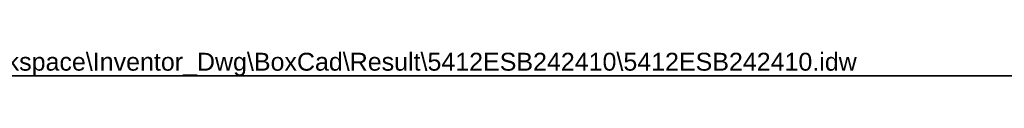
# Model space of a CAD drawing. Header units: inches. Extents: x 3 to 173, y 3 to 113.
# Tile 3 of 8: x 70.19 to 121.72, y 111.15 to 112.49. Entities that reach past the tile are written whole.
import ezdxf

# ---------------------------------------------------------------- set-up
doc = ezdxf.new("R2010")
doc.units = ezdxf.units.IN
doc.header["$LTSCALE"] = 10.4
doc.header["$MEASUREMENT"] = 0
doc.layers.get('0').update_dxf_attribs({"lineweight": 25})
doc.layers.add('Sketch Geometry(ANSI)', color=7, linetype='Continuous', lineweight=25)
doc.layers.add('Symbols(ANSI)', color=7, linetype='Continuous', lineweight=25)
doc.styles.add('Current-ANSI', font='arial.ttf')

# ---------------------------------------------------------------- blocks, each defined once
blk = doc.blocks.new('Borders 2_EXM - B (Inch)')
at = {"layer": 'Sketch Geometry(ANSI)', "linetype": 'Continuous', "lineweight": 35}
blk.add_line((16.3979, 10.6915), (0.5229, 10.6915), dxfattribs=at)
at = {"layer": 'Symbols(ANSI)', "color": 7, "style": 'Current-ANSI'}
blk.add_attdef('FILENAME_AND_PATH_001', (5.9364, 10.7181), '', height=0.09, dxfattribs=at)

msp = doc.modelspace()

# ---------------------------------------------------------------- block references
at = {"xscale": 10.4, "yscale": 10.4, "zscale": 10.4}
msp.add_blockref('Borders 2_EXM - B (Inch)', (0, 0), dxfattribs=at).add_auto_attribs({'FILENAME_AND_PATH_001': 'C:\\Vault_Workspace\\Inventor_Dwg\\BoxCad\\Result\\5412ESB242410\\5412ESB242410.idw'})

doc.saveas('drawing.dxf')
